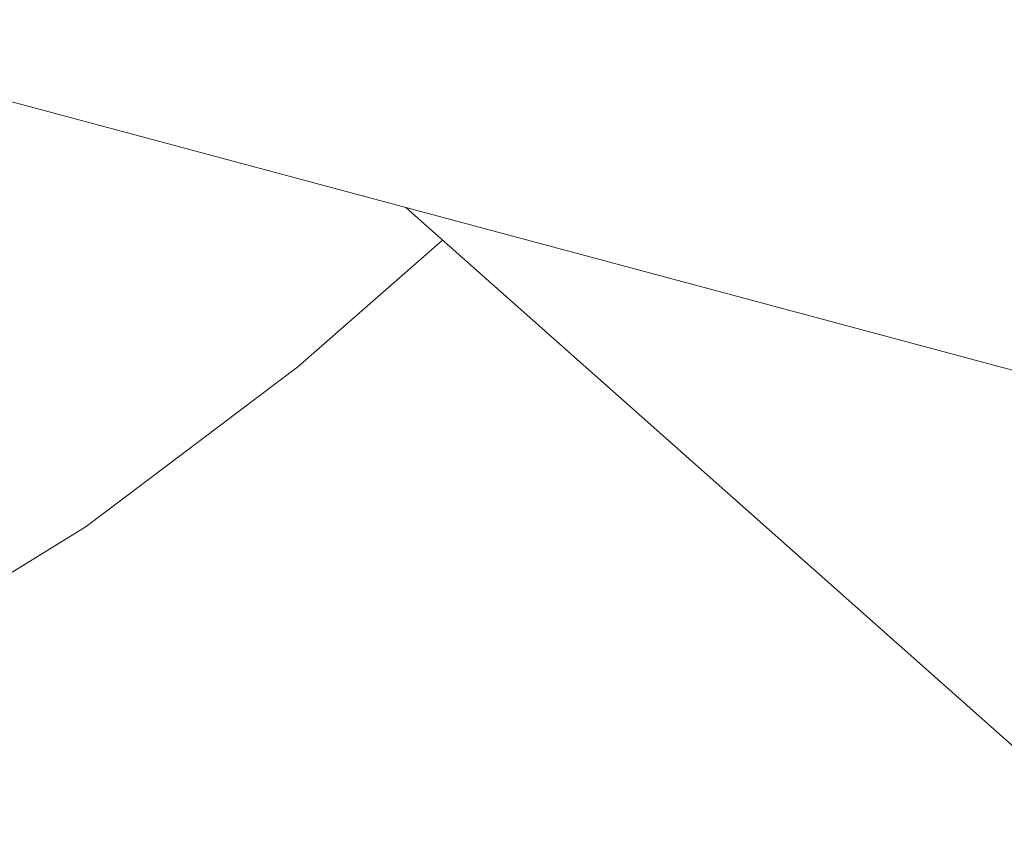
# Model space of a CAD drawing. Header units: millimetres. Extents: x 0 to 594, y 0 to 420.
# Tile 20 of 34: x 450 to 464, y 218 to 229. Entities that reach past the tile are written whole.
import ezdxf

# ---------------------------------------------------------------- set-up
doc = ezdxf.new("R2010")
doc.units = ezdxf.units.MM
doc.linetypes.add('K5LT_THIN', pattern=[0])
doc.layers.add('Системный слой (1)', color=7, linetype='Continuous', true_color=0x6c6c6c)

# ---------------------------------------------------------------- blocks, each defined once
blk = doc.blocks.new('U208')
at = {"layer": 'Системный слой (1)', "color": 7, "linetype": 'K5LT_THIN', "lineweight": 18, "true_color": 0xffffff}
for p, q in [((454.365, 224.411), (456.403, 226.198)), ((451.376, 222.157), (454.365, 224.411)), ((448.443, 220.351), (451.376, 222.157))]:
    blk.add_line(p, q, dxfattribs=at)

msp = doc.modelspace()

# ---------------------------------------------------------------- linework, layer by layer
at = {"layer": 'Системный слой (1)', "color": 7, "linetype": 'K5LT_THIN', "lineweight": 18, "true_color": 0xffffff}
for p, q in [((445.9934, 229.3069), (465.7152, 224.0224)), ((455.887, 226.6559), (465.7152, 217.9408))]:
    msp.add_line(p, q, dxfattribs=at)

# ---------------------------------------------------------------- block references
at = {"layer": 'Системный слой (1)'}
msp.add_blockref('U208', (0, 0), dxfattribs=at)

doc.saveas('drawing.dxf')
